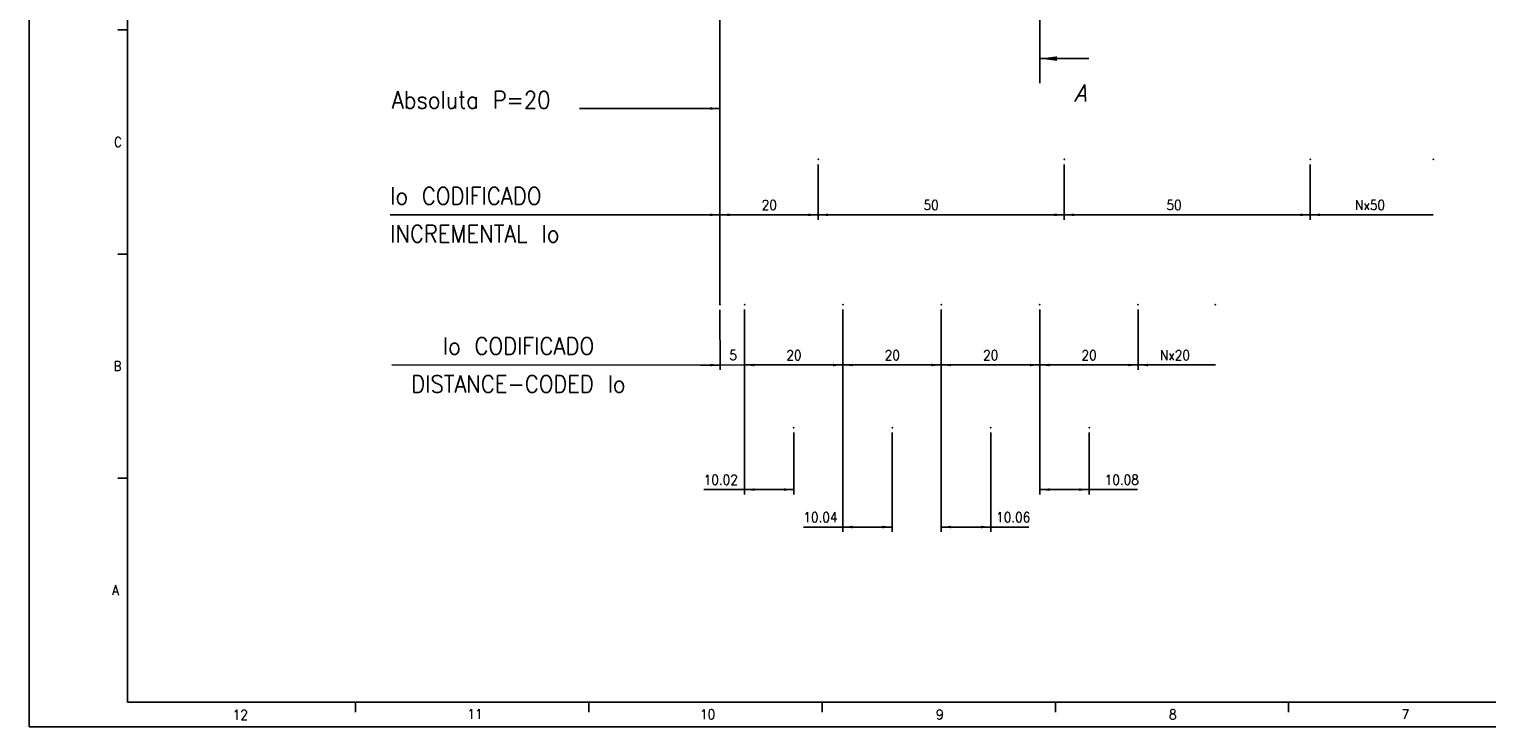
# Model space of a CAD drawing. Header units: millimetres. Extents: x -285 to 870, y -217 to 203.
# Tile 1 of 22: x -285 to 11, y -217 to -75. Entities that reach past the tile are written whole.
import ezdxf

# ---------------------------------------------------------------- set-up
doc = ezdxf.new("R2010")
doc.units = ezdxf.units.MM
doc.linetypes.add('DOT_CENTER', pattern=[14, 12, -1, 0, -1])
doc.layers.add('1', color=7, linetype='Continuous')
doc.styles.add('CONVERTER_11', font='txt.shx', dxfattribs={"width": 0.9})
doc.styles.add('CONVERTER_14', font='txt.shx', dxfattribs={"width": 0.9, "oblique": 15})
doc.dimstyles.new('ME10_DIM_33', dxfattribs={"dimtxt": 2, "dimasz": 2, "dimexe": 1, "dimexo": 1, "dimgap": 1, "dimtad": 1, "dimdsep": 46, "dimtxsty": 'CONVERTER_11', "dimsah": 1, "dimcen": 0.09, "dimclrd": 2, "dimclre": 2, "dimclrt": 2, "dimadec": 0, "dimazin": 0, "dimtfac": 1, "dimtdec": 4, "dimtix": 1, "dimtmove": 0, "dimatfit": 3, "dimfxl": 1, "dimtolj": 1, "dimtzin": 0, "dimarcsym": 0})
doc.dimstyles.new('ME10_DIM_34', dxfattribs={"dimtxt": 2, "dimasz": 2, "dimexe": 1, "dimexo": 1, "dimgap": 1, "dimtad": 1, "dimdsep": 46, "dimtxsty": 'CONVERTER_11', "dimsah": 1, "dimcen": 0.09, "dimclrd": 2, "dimclre": 2, "dimclrt": 2, "dimadec": 0, "dimazin": 0, "dimtfac": 1, "dimtdec": 4, "dimtix": 1, "dimtmove": 0, "dimatfit": 3, "dimfxl": 1, "dimtolj": 1, "dimtzin": 0, "dimarcsym": 0})
doc.dimstyles.new('ME10_DIM_35', dxfattribs={"dimtxt": 2, "dimasz": 2, "dimexe": 1, "dimexo": 1, "dimgap": 1, "dimtad": 1, "dimdsep": 46, "dimtxsty": 'CONVERTER_11', "dimsah": 1, "dimcen": 0.09, "dimclrd": 2, "dimclre": 2, "dimclrt": 2, "dimadec": 0, "dimazin": 0, "dimtfac": 1, "dimtdec": 4, "dimtix": 1, "dimtmove": 0, "dimatfit": 3, "dimfxl": 1, "dimtolj": 1, "dimtzin": 0, "dimarcsym": 0})
doc.dimstyles.new('ME10_DIM_36', dxfattribs={"dimtxt": 2, "dimasz": 2, "dimexe": 1, "dimexo": 1, "dimgap": 1, "dimtad": 1, "dimdsep": 46, "dimtxsty": 'CONVERTER_11', "dimsah": 1, "dimcen": 0.09, "dimclrd": 2, "dimclre": 2, "dimclrt": 2, "dimadec": 0, "dimazin": 0, "dimtfac": 1, "dimtdec": 4, "dimtix": 1, "dimtmove": 0, "dimatfit": 3, "dimfxl": 1, "dimtolj": 1, "dimtzin": 0, "dimarcsym": 0})
doc.dimstyles.new('ME10_DIM_37', dxfattribs={"dimtxt": 2, "dimasz": 2, "dimexe": 1, "dimexo": 1, "dimgap": 1, "dimtad": 1, "dimdsep": 46, "dimtxsty": 'CONVERTER_11', "dimsah": 1, "dimcen": 0.09, "dimclrd": 2, "dimclre": 2, "dimclrt": 2, "dimadec": 0, "dimazin": 0, "dimtfac": 1, "dimtdec": 4, "dimtix": 1, "dimtmove": 0, "dimatfit": 3, "dimfxl": 1, "dimtolj": 1, "dimtzin": 0, "dimarcsym": 0})
doc.dimstyles.new('ME10_DIM_38', dxfattribs={"dimtxt": 2, "dimasz": 2, "dimexe": 1, "dimexo": 1, "dimgap": 1, "dimtad": 1, "dimdsep": 46, "dimtxsty": 'CONVERTER_11', "dimsah": 1, "dimcen": 0.09, "dimclrd": 2, "dimclre": 2, "dimclrt": 2, "dimadec": 0, "dimazin": 0, "dimtfac": 1, "dimtdec": 4, "dimtix": 1, "dimtmove": 0, "dimatfit": 3, "dimfxl": 1, "dimtolj": 1, "dimtzin": 0, "dimarcsym": 0})
doc.dimstyles.new('ME10_DIM_39', dxfattribs={"dimtxt": 2, "dimasz": 2, "dimexe": 1, "dimexo": 1, "dimgap": 1, "dimtad": 1, "dimdsep": 46, "dimtxsty": 'CONVERTER_11', "dimsah": 1, "dimcen": 0.09, "dimclrd": 2, "dimclre": 2, "dimclrt": 2, "dimadec": 0, "dimazin": 0, "dimtfac": 1, "dimtdec": 4, "dimtix": 1, "dimtmove": 0, "dimatfit": 3, "dimfxl": 1, "dimtolj": 1, "dimtzin": 0, "dimarcsym": 0})
doc.dimstyles.new('ME10_DIM_40', dxfattribs={"dimtxt": 2, "dimasz": 2, "dimexe": 1, "dimexo": 1, "dimgap": 1, "dimtad": 1, "dimdsep": 46, "dimtxsty": 'CONVERTER_11', "dimsah": 1, "dimcen": 0.09, "dimclrd": 2, "dimclre": 2, "dimclrt": 2, "dimadec": 0, "dimazin": 0, "dimtfac": 1, "dimtdec": 4, "dimtix": 1, "dimtmove": 0, "dimatfit": 3, "dimfxl": 1, "dimtolj": 1, "dimtzin": 0, "dimarcsym": 0})
doc.dimstyles.new('ME10_DIM_41', dxfattribs={"dimtxt": 2, "dimasz": 2, "dimexe": 1, "dimexo": 1, "dimgap": 1, "dimtad": 1, "dimdsep": 46, "dimtxsty": 'CONVERTER_11', "dimsah": 1, "dimcen": 0.09, "dimclrd": 2, "dimclre": 2, "dimclrt": 2, "dimadec": 0, "dimazin": 0, "dimtfac": 1, "dimtdec": 4, "dimtix": 1, "dimtmove": 0, "dimatfit": 3, "dimfxl": 1, "dimtolj": 1, "dimtzin": 0, "dimarcsym": 0})
doc.dimstyles.new('ME10_DIM_42', dxfattribs={"dimtxt": 2, "dimasz": 2, "dimexe": 1, "dimexo": 1, "dimgap": 1, "dimtad": 1, "dimdsep": 46, "dimtxsty": 'CONVERTER_11', "dimsah": 1, "dimcen": 0.09, "dimclrd": 2, "dimclre": 2, "dimclrt": 2, "dimadec": 0, "dimazin": 0, "dimtfac": 1, "dimtdec": 4, "dimtix": 1, "dimtmove": 0, "dimatfit": 3, "dimfxl": 1, "dimtolj": 1, "dimtzin": 0, "dimarcsym": 0})
doc.dimstyles.new('ME10_DIM_43', dxfattribs={"dimtxt": 2, "dimasz": 2, "dimexe": 1, "dimexo": 1, "dimgap": 1, "dimtad": 1, "dimdsep": 46, "dimtxsty": 'CONVERTER_11', "dimsah": 1, "dimcen": 0.09, "dimclrd": 2, "dimclre": 2, "dimclrt": 2, "dimadec": 0, "dimazin": 0, "dimtfac": 1, "dimtdec": 4, "dimtix": 1, "dimtmove": 0, "dimatfit": 3, "dimfxl": 1, "dimtolj": 1, "dimtzin": 0, "dimarcsym": 0})
doc.dimstyles.new('ME10_DIM_44', dxfattribs={"dimtxt": 2, "dimasz": 2, "dimexe": 1, "dimexo": 1, "dimgap": 1, "dimtad": 1, "dimdsep": 46, "dimtxsty": 'CONVERTER_11', "dimsah": 1, "dimcen": 0.09, "dimclrd": 2, "dimclre": 2, "dimclrt": 2, "dimadec": 0, "dimazin": 0, "dimtfac": 1, "dimtdec": 4, "dimtix": 1, "dimtmove": 0, "dimatfit": 3, "dimfxl": 1, "dimtolj": 1, "dimtzin": 0, "dimarcsym": 0})
doc.dimstyles.get("Standard").update_dxf_attribs({"dimtxt": 0.18, "dimasz": 0.18, "dimexe": 0.18, "dimexo": 0.0625, "dimgap": 0.09, "dimtad": 0, "dimtih": 1, "dimtoh": 1, "dimdec": 4, "dimzin": 0, "dimdsep": 46, "dimtxsty": 'Standard', "dimcen": 0.09, "dimadec": 0, "dimazin": 0, "dimtfac": 1, "dimtdec": 4, "dimtofl": 0, "dimtmove": 0, "dimatfit": 3, "dimfxl": 1, "dimtolj": 1, "dimtzin": 0, "dimarcsym": 0})

# ---------------------------------------------------------------- blocks, each defined once
blk = doc.blocks.new('Marco_a2', base_point=(304.21, -212.02))
at = {"layer": '1', "color": 7, "linetype": 'Continuous'}
for p, q in [((-264.79, 197.98), (-264.79, -212.02)), ((-264.79, -212.02), (304.21, -212.02))]:
    blk.add_line(p, q, dxfattribs=at)
at = {"layer": '1', "color": 2, "linetype": 'Continuous'}
for p, q in [((-284.79, 79.98), (-284.79, -217.02)), ((-264.79, -75.35), (-266.79, -75.35)), ((-264.79, -120.91), (-266.79, -120.91)), ((-264.79, -166.46), (-266.79, -166.46)), ((-218.47, -212.02), (-218.47, -214.02)), ((-171.06, -212.02), (-171.06, -214.02)), ((-123.64, -212.02), (-123.64, -214.02)), ((-76.22, -212.02), (-76.22, -214.02)), ((-28.81, -212.02), (-28.81, -214.02)), ((-284.79, -217.02), (309.21, -217.02))]:
    blk.add_line(p, q, dxfattribs=at)
at = {"layer": '1', "color": 2, "char_height": 2, "attachment_point": 4, "line_spacing_factor": 1.20048, "style": 'CONVERTER_11'}
for s, insert in [('C', (-267.56, -98.13)), ('B', (-267.65, -143.69)), ('A', (-267.94, -189.24)), ('12', (-243.42, -214.58)), ('11', (-195.7, -214.41)), ('10', (-148.44, -214.48)), ('9', (-100.48, -214.51)), ('8', (-53.12, -214.51)), ('7', (-5.83, -214.46))]:
    blk.add_mtext(s, dxfattribs=dict(at, insert=insert))
blk = doc.blocks.new('Top', base_point=(304.21, -212.02))
blk.add_blockref('Marco_a2', (304.21, -212.02))
blk = doc.blocks.new('*D67')
at = {"layer": '1', "color": 2, "linetype": 'Continuous'}
for p, q in [((-79.4, -132.22), (-79.4, -169.8)), ((-69.32, -157.22), (-69.32, -169.8)), ((-79.4, -168.8), (-69.32, -168.8)), ((-69.32, -168.8), (-59.54, -168.8))]:
    blk.add_line(p, q, dxfattribs=at)
at = {"layer": '1', "color": 2}
for points in [[(-77.4, -168.54), (-77.4, -169.06), (-79.4, -168.8)], [(-71.32, -169.06), (-71.32, -168.54), (-69.32, -168.8)]]:
    blk.add_solid(points, dxfattribs=at)
at = {"layer": '1', "color": 2, "insert": (-66.19, -167.8), "char_height": 2, "attachment_point": 7, "rotation": 0.0001, "line_spacing_factor": 0.60024, "style": 'CONVERTER_11'}
blk.add_mtext('10.08', dxfattribs=at)
blk = doc.blocks.new('*D68')
at = {"layer": '1', "color": 2, "linetype": 'Continuous'}
for p, q in [((-99.4, -132.22), (-99.4, -177.41)), ((-89.34, -157.22), (-89.34, -177.41)), ((-99.4, -176.41), (-89.34, -176.41)), ((-89.34, -176.41), (-81.6, -176.41))]:
    blk.add_line(p, q, dxfattribs=at)
at = {"layer": '1', "color": 2}
for points in [[(-97.4, -176.14), (-97.4, -176.67), (-99.4, -176.41)], [(-91.34, -176.67), (-91.34, -176.14), (-89.34, -176.41)]]:
    blk.add_solid(points, dxfattribs=at)
at = {"layer": '1', "color": 2, "insert": (-88.25, -175.41), "char_height": 2, "attachment_point": 7, "rotation": 0.0001, "line_spacing_factor": 0.60024, "style": 'CONVERTER_11'}
blk.add_mtext('10.06', dxfattribs=at)
blk = doc.blocks.new('*D69')
at = {"layer": '1', "color": 2, "linetype": 'Continuous'}
for p, q in [((-119.4, -132.22), (-119.4, -177.41)), ((-109.36, -157.22), (-109.36, -177.41)), ((-127.44, -176.41), (-119.4, -176.41)), ((-119.4, -176.41), (-109.36, -176.41))]:
    blk.add_line(p, q, dxfattribs=at)
at = {"layer": '1', "color": 2}
for points in [[(-117.4, -176.14), (-117.4, -176.67), (-119.4, -176.41)], [(-111.36, -176.67), (-111.36, -176.14), (-109.36, -176.41)]]:
    blk.add_solid(points, dxfattribs=at)
at = {"layer": '1', "color": 2, "insert": (-127.44, -175.41), "char_height": 2, "attachment_point": 7, "rotation": 0.0001, "line_spacing_factor": 0.60024, "style": 'CONVERTER_11'}
blk.add_mtext('10.04', dxfattribs=at)
blk = doc.blocks.new('*D70')
at = {"layer": '1', "color": 2, "linetype": 'Continuous'}
for p, q in [((-139.4, -132.22), (-139.4, -169.8)), ((-129.38, -157.22), (-129.38, -169.8)), ((-147.69, -168.8), (-139.4, -168.8)), ((-139.4, -168.8), (-129.38, -168.8))]:
    blk.add_line(p, q, dxfattribs=at)
at = {"layer": '1', "color": 2}
for points in [[(-137.4, -168.54), (-137.4, -169.06), (-139.4, -168.8)], [(-131.38, -169.06), (-131.38, -168.54), (-129.38, -168.8)]]:
    blk.add_solid(points, dxfattribs=at)
at = {"layer": '1', "color": 2, "insert": (-147.69, -167.8), "char_height": 2, "attachment_point": 7, "rotation": 0.0001, "line_spacing_factor": 0.60024, "style": 'CONVERTER_11'}
blk.add_mtext('10.02', dxfattribs=at)
blk = doc.blocks.new('*D71')
at = {"layer": '1', "color": 2, "linetype": 'Continuous'}
for p, q in [((-59.4, -132.22), (-59.4, -144.47)), ((-43.69, -143.47), (-59.4, -143.47))]:
    blk.add_line(p, q, dxfattribs=at)
at = {"layer": '1', "color": 2}
blk.add_solid([(-57.4, -143.21), (-57.4, -143.73), (-59.4, -143.47)], dxfattribs=at)
at = {"layer": '1', "color": 2, "insert": (-54.95, -142.47), "char_height": 2, "attachment_point": 7, "rotation": 0.0001, "line_spacing_factor": 0.60024, "style": 'CONVERTER_11'}
blk.add_mtext('Nx20', dxfattribs=at)
blk = doc.blocks.new('*D72')
at = {"layer": '1', "color": 2, "linetype": 'Continuous'}
for p, q in [((-24.4, -102.7), (-24.4, -113.95)), ((0.6, -112.95), (-24.4, -112.95))]:
    blk.add_line(p, q, dxfattribs=at)
at = {"layer": '1', "color": 2}
blk.add_solid([(-22.4, -112.68), (-22.4, -113.21), (-24.4, -112.95)], dxfattribs=at)
at = {"layer": '1', "color": 2, "insert": (-15.3, -111.95), "char_height": 2, "attachment_point": 7, "rotation": 0.0001, "line_spacing_factor": 0.60024, "style": 'CONVERTER_11'}
blk.add_mtext('Nx50', dxfattribs=at)
blk = doc.blocks.new('*D73')
at = {"layer": '1', "color": 2, "linetype": 'Continuous'}
for p, q in [((-79.4, -132.22), (-79.4, -144.47)), ((-59.4, -132.22), (-59.4, -144.47)), ((-79.4, -143.47), (-59.4, -143.47))]:
    blk.add_line(p, q, dxfattribs=at)
at = {"layer": '1', "color": 2}
for points in [[(-77.4, -143.21), (-77.4, -143.73), (-79.4, -143.47)], [(-61.4, -143.73), (-61.4, -143.21), (-59.4, -143.47)]]:
    blk.add_solid(points, dxfattribs=at)
at = {"layer": '1', "color": 2, "insert": (-70.9, -142.47), "char_height": 2, "attachment_point": 7, "rotation": 0.0001, "line_spacing_factor": 0.60024, "style": 'CONVERTER_11'}
blk.add_mtext('20', dxfattribs=at)
blk = doc.blocks.new('*D74')
at = {"layer": '1', "color": 2, "linetype": 'Continuous'}
for p, q in [((-99.4, -132.22), (-99.4, -144.47)), ((-79.4, -132.22), (-79.4, -144.47)), ((-99.4, -143.47), (-79.4, -143.47))]:
    blk.add_line(p, q, dxfattribs=at)
at = {"layer": '1', "color": 2}
for points in [[(-97.4, -143.21), (-97.4, -143.73), (-99.4, -143.47)], [(-81.4, -143.73), (-81.4, -143.21), (-79.4, -143.47)]]:
    blk.add_solid(points, dxfattribs=at)
at = {"layer": '1', "color": 2, "insert": (-90.9, -142.47), "char_height": 2, "attachment_point": 7, "rotation": 0.0001, "line_spacing_factor": 0.60024, "style": 'CONVERTER_11'}
blk.add_mtext('20', dxfattribs=at)
blk = doc.blocks.new('*D75')
at = {"layer": '1', "color": 2, "linetype": 'Continuous'}
for p, q in [((-119.4, -132.22), (-119.4, -144.47)), ((-99.4, -132.22), (-99.4, -144.47)), ((-119.4, -143.47), (-99.4, -143.47))]:
    blk.add_line(p, q, dxfattribs=at)
at = {"layer": '1', "color": 2}
for points in [[(-117.4, -143.21), (-117.4, -143.73), (-119.4, -143.47)], [(-101.4, -143.73), (-101.4, -143.21), (-99.4, -143.47)]]:
    blk.add_solid(points, dxfattribs=at)
at = {"layer": '1', "color": 2, "insert": (-110.9, -142.47), "char_height": 2, "attachment_point": 7, "rotation": 0.0001, "line_spacing_factor": 0.60024, "style": 'CONVERTER_11'}
blk.add_mtext('20', dxfattribs=at)
blk = doc.blocks.new('*D76')
at = {"layer": '1', "color": 2, "linetype": 'Continuous'}
for p, q in [((-139.4, -132.22), (-139.4, -144.47)), ((-119.4, -132.22), (-119.4, -144.47)), ((-139.4, -143.47), (-119.4, -143.47))]:
    blk.add_line(p, q, dxfattribs=at)
at = {"layer": '1', "color": 2}
for points in [[(-137.4, -143.21), (-137.4, -143.73), (-139.4, -143.47)], [(-121.4, -143.73), (-121.4, -143.21), (-119.4, -143.47)]]:
    blk.add_solid(points, dxfattribs=at)
at = {"layer": '1', "color": 2, "insert": (-130.9, -142.47), "char_height": 2, "attachment_point": 7, "rotation": 0.0001, "line_spacing_factor": 0.60024, "style": 'CONVERTER_11'}
blk.add_mtext('20', dxfattribs=at)
blk = doc.blocks.new('*D77')
at = {"layer": '1', "color": 2, "linetype": 'Continuous'}
for p, q in [((-144.4, -132.23), (-144.37, -144.48)), ((-139.4, -132.22), (-139.37, -144.47)), ((-144.37, -143.48), (-148.37, -143.49)), ((-139.37, -143.47), (-144.37, -143.48)), ((-135.37, -143.46), (-139.37, -143.47))]:
    blk.add_line(p, q, dxfattribs=at)
at = {"layer": '1', "color": 2}
for points in [[(-146.37, -143.75), (-146.37, -143.22), (-144.37, -143.48)], [(-137.37, -143.2), (-137.37, -143.73), (-139.37, -143.47)]]:
    blk.add_solid(points, dxfattribs=at)
at = {"layer": '1', "color": 2, "insert": (-142.47, -142.48), "char_height": 2, "attachment_point": 7, "rotation": 0.1179, "line_spacing_factor": 0.60024, "style": 'CONVERTER_11'}
blk.add_mtext('5', dxfattribs=at)
blk = doc.blocks.new('*D78')
at = {"layer": '1', "color": 2, "linetype": 'Continuous'}
for p, q in [((-74.4, -102.7), (-74.4, -113.95)), ((-24.4, -102.7), (-24.4, -113.95)), ((-74.4, -112.95), (-24.4, -112.95))]:
    blk.add_line(p, q, dxfattribs=at)
at = {"layer": '1', "color": 2}
for points in [[(-72.4, -112.68), (-72.4, -113.21), (-74.4, -112.95)], [(-26.4, -113.21), (-26.4, -112.68), (-24.4, -112.95)]]:
    blk.add_solid(points, dxfattribs=at)
at = {"layer": '1', "color": 2, "insert": (-53.64, -111.95), "char_height": 2, "attachment_point": 7, "rotation": 0.0001, "line_spacing_factor": 0.60024, "style": 'CONVERTER_11'}
blk.add_mtext('50', dxfattribs=at)
blk = doc.blocks.new('*D79')
at = {"layer": '1', "color": 2, "linetype": 'Continuous'}
for p, q in [((-124.4, -102.7), (-124.4, -113.95)), ((-74.4, -102.7), (-74.4, -113.95)), ((-124.4, -112.95), (-74.4, -112.95))]:
    blk.add_line(p, q, dxfattribs=at)
at = {"layer": '1', "color": 2}
for points in [[(-122.4, -112.68), (-122.4, -113.21), (-124.4, -112.95)], [(-76.4, -113.21), (-76.4, -112.68), (-74.4, -112.95)]]:
    blk.add_solid(points, dxfattribs=at)
at = {"layer": '1', "color": 2, "insert": (-103.02, -111.95), "char_height": 2, "attachment_point": 7, "rotation": 0.0001, "line_spacing_factor": 0.60024, "style": 'CONVERTER_11'}
blk.add_mtext('50', dxfattribs=at)
blk = doc.blocks.new('*D80')
at = {"layer": '1', "color": 2, "linetype": 'Continuous'}
for p, q in [((-144.4, -102.13), (-144.4, -113.95)), ((-124.4, -102.7), (-124.4, -113.95)), ((-144.4, -112.95), (-124.4, -112.95))]:
    blk.add_line(p, q, dxfattribs=at)
at = {"layer": '1', "color": 2}
for points in [[(-142.4, -112.68), (-142.4, -113.21), (-144.4, -112.95)], [(-126.4, -113.21), (-126.4, -112.68), (-124.4, -112.95)]]:
    blk.add_solid(points, dxfattribs=at)
at = {"layer": '1', "color": 2, "insert": (-135.9, -111.95), "char_height": 2, "attachment_point": 7, "rotation": 0.0001, "line_spacing_factor": 0.60024, "style": 'CONVERTER_11'}
blk.add_mtext('20', dxfattribs=at)
blk = doc.blocks.new('A-A__31', base_point=(-25, 0))
at = {"layer": '1', "color": 2, "linetype": 'DOT_CENTER'}
blk.add_line((-79.4, -81.19), (-79.4, 51.08), dxfattribs=at)
at = {"layer": '1', "color": 7}
for points in [[(-75.9, 51.54), (-75.9, 50.62), (-79.4, 51.08)], [(-75.9, -80.73), (-75.9, -81.65), (-79.4, -81.19)]]:
    blk.add_solid(points, dxfattribs=at)
at = {"layer": '1', "color": 7, "char_height": 3.5, "attachment_point": 5, "line_spacing_factor": 1.20048, "style": 'CONVERTER_14'}
for insert in [(-71.15, 58.08), (-71.15, -88.19)]:
    blk.add_mtext('A', dxfattribs=dict(at, insert=insert))
at = {"layer": '1', "color": 7, "linetype": 'Continuous', "has_arrowhead": 0}
for points in [[(-79.4, 56.08), (-79.4, 51.08)], [(-79.4, 51.08), (-79.4, 46.08)], [(-79.4, 51.08), (-69.4, 51.08)], [(-79.4, -81.19), (-79.4, -76.19)], [(-79.4, -86.19), (-79.4, -81.19)], [(-79.4, -81.19), (-69.4, -81.19)]]:
    blk.add_leader(points, dimstyle='Standard', dxfattribs=at)
blk = doc.blocks.new('A', base_point=(17, 1))
at = {"layer": '1', "color": 7, "linetype": 'Continuous'}
blk.add_line((-144.398, -27.135), (-144.398, -101.135), dxfattribs=at)
at = {"layer": '1', "color": 7}
for p in [(-124.398, -101.698), (-74.398, -101.698), (-24.398, -101.698), (0.602, -101.698), (-144.398, -131.227), (-139.398, -131.217), (-119.398, -131.217), (-99.398, -131.217), (-79.398, -131.217), (-59.398, -131.217), (-43.693, -131.217), (-129.378, -156.217), (-109.358, -156.217), (-89.338, -156.217), (-69.318, -156.217)]:
    blk.add_point(p, dxfattribs=at)
at = {"layer": '1', "color": 2}
for points in [[(-146.398, -91.606), (-146.398, -91.079), (-144.398, -91.343)], [(-146.398, -113.211), (-146.398, -112.685), (-144.398, -112.948)], [(-146.373, -143.742), (-146.373, -143.216), (-144.373, -143.479)]]:
    blk.add_solid(points, dxfattribs=at)
at = {"layer": '1'}
for name, p in [('A-A__31', (-25, 0)), ('*D72', (0, 0)), ('*D71', (0, 0))]:
    blk.add_blockref(name, p, dxfattribs=at)
at = {"layer": '1', "color": 2, "style": 'CONVERTER_11', "width": 0.9}
blk.add_text('Absoluta P=20', height=3.5, dxfattribs=at).set_placement((-211.063, -91.343))
at = {"layer": '1', "color": 2, "char_height": 3.5, "line_spacing_factor": 1.320528, "style": 'CONVERTER_11'}
for s, insert, attachment_point in [('Io CODIFICADO\\PINCREMENTAL Io', (-211.428, -118.55), 7), ('Io CODIFICADO\\PDISTANCE-CODED Io', (-185.35, -143.469), 5)]:
    blk.add_mtext(s, dxfattribs=dict(at, insert=insert, attachment_point=attachment_point))
at = {"layer": '1'}
for base, p1, p2, dimstyle, picture, middle in [((-144.398, -112.948), (-124.398, -101.698), (-144.398, -101.135), 'ME10_DIM_44', '*D80', (-134.398, -110.948)), ((-124.398, -112.948), (-74.398, -101.698), (-124.398, -101.698), 'ME10_DIM_43', '*D79', (-101.524, -110.948)), ((-74.398, -112.948), (-24.398, -101.698), (-74.398, -101.698), 'ME10_DIM_42', '*D78', (-52.139, -110.948)), ((-139.398, -168.801), (-129.378, -156.217), (-139.398, -131.217), 'ME10_DIM_36', '*D70', (-144.368, -166.801)), ((-119.398, -176.408), (-109.358, -156.217), (-119.398, -131.217), 'ME10_DIM_35', '*D69', (-124.112, -174.408)), ((-99.398, -176.408), (-89.338, -156.217), (-99.398, -131.217), 'ME10_DIM_34', '*D68', (-84.924, -174.408)), ((-79.398, -168.801), (-69.318, -156.217), (-79.398, -131.217), 'ME10_DIM_33', '*D67', (-62.866, -166.801))]:
    dim = blk.add_linear_dim(base=base, p1=p1, p2=p2, dimstyle=dimstyle, dxfattribs=at)
    dim.commit()
    dim.dimension.update_dxf_attribs({"geometry": picture, "text_midpoint": middle, "text_rotation": 0.00014})
for p1, p2, distance, dimstyle, picture, middle, turn in [((-144.398, -131.227), (-139.398, -131.217), -12.252, 'ME10_DIM_41', '*D77', (-141.877, -141.474), 0.11787), ((-119.398, -131.217), (-139.398, -131.217), 12.252, 'ME10_DIM_40', '*D76', (-129.398, -141.469), 0.00014), ((-99.398, -131.217), (-119.398, -131.217), 12.252, 'ME10_DIM_39', '*D75', (-109.398, -141.469), 0.00014), ((-79.398, -131.217), (-99.398, -131.217), 12.252, 'ME10_DIM_38', '*D74', (-89.398, -141.469), 0.00014), ((-59.398, -131.217), (-79.398, -131.217), 12.252, 'ME10_DIM_37', '*D73', (-69.398, -141.469), 0.00014)]:
    dim = blk.add_aligned_dim(p1=p1, p2=p2, distance=distance, dimstyle=dimstyle, dxfattribs=at)
    dim.commit()
    dim.dimension.update_dxf_attribs({"geometry": picture, "text_midpoint": middle, "text_rotation": turn})
at = {"layer": '1', "color": 2, "linetype": 'Continuous', "has_arrowhead": 0}
for points in [[(-144.398, -91.343), (-172.911, -91.343)], [(-144.398, -112.948), (-211.428, -112.95)], [(-144.373, -143.479), (-211.075, -143.469)]]:
    blk.add_leader(points, dimstyle='Standard', dxfattribs=at)

msp = doc.modelspace()

# ---------------------------------------------------------------- linework, layer by layer
at = {"layer": '1', "color": 7, "linetype": 'Continuous'}
msp.add_line((-144.4, -101.15), (-144.4, -131.23), dxfattribs=at)

# ---------------------------------------------------------------- block references
for name, p in [('Top', (304.21, -212.02)), ('A', (17, 1))]:
    msp.add_blockref(name, p)

doc.saveas('drawing.dxf')
